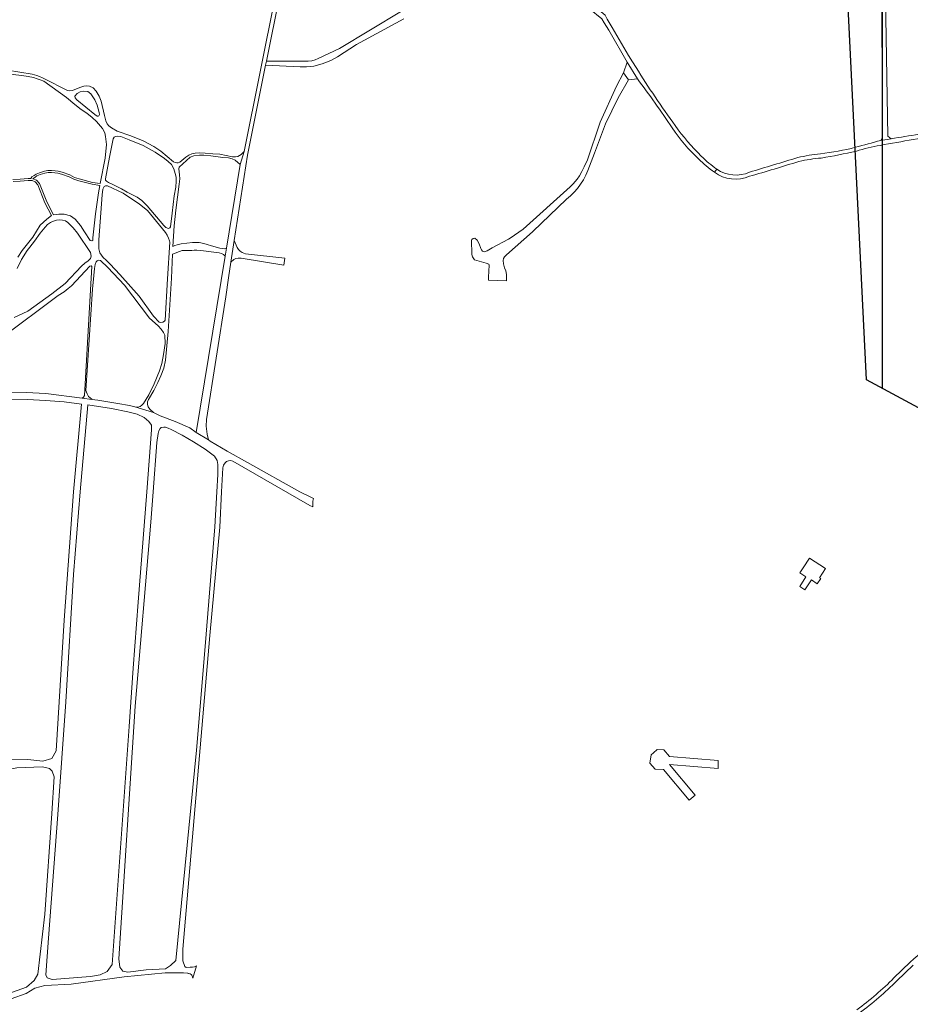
# Model space of a CAD drawing. Extents: x 148869 to 161638, y 453607 to 469810.
# Tile 100 of 256: x 151730 to 152173, y 462245 to 462735. Entities that reach past the tile are written whole.
import ezdxf

# ---------------------------------------------------------------- set-up
doc = ezdxf.new("R2010")
doc.units = 0
doc.layers.add('2024', color=160, linetype='CONTINUOUS')
doc.layers.add('2024 hatch', color=160, linetype='CONTINUOUS')
for name, color, linetype, lineweight in [('B-RO-VH-VERHARDING_ASFALT-GV', 251, 'CONTINUOUS', 18), ('B-RO-VH-VERHARDING_FUNDERING_ZAND-GV', 251, 'CONTINUOUS', 18), ('B-RO-VH-VERHARDING_HALFVERHARDING_GRIND-GV', 251, 'CONTINUOUS', 18), ('B-RO-VH-VERHARDING_OPEN-GV', 251, 'CONTINUOUS', 18)]:
    doc.layers.add(name, color=color, linetype=linetype, lineweight=lineweight)

msp = doc.modelspace()

# ---------------------------------------------------------------- hatches: boundary and pattern name
at = {"layer": '2024 hatch'}
h = msp.add_hatch(dxfattribs=at)
h.set_pattern_fill('ANSI31', color=256, scale=29.988, angle=45)
h.set_pattern_definition([(90, (0, 0), (-29.988, 0), [])])
h.paths.add_polyline_path([(153060.97, 462471.33), (152787.39, 462332.45), (152683.96, 462314.58), (152571.59, 462395.32), (152563.82, 462406.18), (152398.44, 462422.66), (152151.13, 462555.77), (152130.97, 462967.46), (151963.51, 463060.43), (151619.43, 463158.93), (151635.54, 463357.09), (152009.16, 463977.93), (152157.72, 463944.62), (152280.12, 463919.12), (152508.66, 464143.59), (152698.68, 463896.62), (152536.72, 463732.43), (152656.87, 463588.89), (152658.63, 463316.61), (152691.32, 463187.08), (152688.32, 463085.82), (152689.17, 463075.64), (152721.38, 462998.51), (152757.48, 462725.88), (152775.44, 462698.77), (152933.57, 462680.1)])

# ---------------------------------------------------------------- linework, layer by layer
at = {"layer": '2024', "flags": 128}
msp.add_lwpolyline([(152721.38, 462998.51), (152757.48, 462725.88), (152775.44, 462698.77), (152933.57, 462680.1), (153060.97, 462471.33), (152787.39, 462332.45), (152683.96, 462314.58), (152571.59, 462395.32), (152563.82, 462406.18), (152398.44, 462422.66), (152151.13, 462555.77), (152130.97, 462967.46)], dxfattribs=at)
at = {"layer": 'B-RO-VH-VERHARDING_ASFALT-GV'}
for points in [[(152188.38, 462278.25, 0.039258), (152172.97, 462265.92)], [(152164.81, 462258.07, -0.038399), (152146.36, 462242.22)], [(152147.68, 462240.66, 0.038193), (152166.2, 462256.61)]]:
    msp.add_lwpolyline(points, format="xyb", dxfattribs=at)
at = {"layer": 'B-RO-VH-VERHARDING_ASFALT-GV', "flags": 128}
for points in [[(152172.97, 462265.92), (152164.81, 462258.07)], [(152166.2, 462256.61), (152174.32, 462264.4)]]:
    msp.add_lwpolyline(points, dxfattribs=at)
at = {"layer": 'B-RO-VH-VERHARDING_FUNDERING_ZAND-GV', "flags": 128}
for points in [[(152156.64, 462785.81), (152157.91, 462768.67), (152158.76, 462735.93), (152159.04, 462676.5), (152158.22, 462674.9), (152163.44, 462675.67), (152161.83, 462676.97), (152160.76, 462735.92), (152159.9, 462768.77), (152158.57, 462786.8)], [(151863.77, 462765.76), (151861.65, 462766.39), (151861.07, 462763.32), (151857.07, 462748), (151841.32, 462669.27), (151839.36, 462662.92), (151832.51, 462621.18), (151831.85, 462617.18), (151817.47, 462529.56), (151823.58, 462525.91), (151822.79, 462528.62), (151822.45, 462532.67), (151822.61, 462535.99), (151832.14, 462597.05), (151833.45, 462606.41), (151834.67, 462614.22), (151836.36, 462624.99), (151843.03, 462667.58), (151851.96, 462712.24), (151852.36, 462714.25), (151859.02, 462747.55)], [(152030.11, 462708.53), (152032.64, 462704.94), (152037.06, 462705.57), (152031.95, 462713.82)], [(151962.92, 462605.35), (151971.86, 462604.96), (151971.89, 462607.71), (151971.89, 462608.2), (151971.52, 462610.02), (151970.97, 462611.45), (151970.36, 462613.4), (151970.32, 462615.12), (151970.43, 462616.09), (151970.97, 462616.89), (151971.86, 462617.88), (151984.85, 462629.44), (151984.95, 462629.54), (151985.03, 462629.61), (152001.83, 462645.55), (152003.8, 462647.22), (152005.63, 462649.04), (152007.31, 462650.99), (152008.83, 462653.08), (152010.18, 462655.28), (152011.36, 462657.57), (152012.36, 462659.95), (152015.77, 462668.56), (152021.17, 462683.1), (152027.43, 462696.06), (152032.64, 462704.94), (152030.11, 462708.53), (152026.67, 462701.8), (152018.62, 462683.92), (152012.08, 462664.78), (152011.05, 462662.83), (152010.52, 462661.68), (152009.34, 462659.35), (152008.27, 462657.27), (152007.15, 462655.6), (152005.1, 462653.29), (152003.64, 462651.76), (151980.23, 462630.73), (151973.65, 462626.18), (151972.84, 462625.75), (151964.71, 462621.48), (151962.28, 462619.97), (151960.9, 462619.41), (151960.01, 462619.76), (151959.53, 462620.44), (151959.07, 462621.09), (151958.32, 462623.44), (151957.36, 462625.3), (151956.08, 462626.27), (151955.23, 462626.07), (151954.62, 462625.53), (151954.44, 462625), (151954.63, 462618.47), (151954.64, 462618.12), (151954.96, 462616.92), (151955.95, 462615.41), (151961.71, 462613.85), (151963.17, 462613.26), (151963.31, 462612.71), (151963, 462606.82)], [(151769.06, 462688.67), (151769.29, 462687.71), (151769.01, 462687.12), (151768.66, 462686.92), (151768.13, 462686.97), (151766.97, 462687.82), (151757.93, 462694.99), (151757.16, 462696.01), (151757, 462696.88), (151758.1, 462698.13), (151759.64, 462698.98), (151761.45, 462699.42), (151763.39, 462699.23), (151764.96, 462697.99), (151766.89, 462695.08), (151768.06, 462692.36)], [(151784.01, 462675.07), (151790.95, 462672.28), (151794.05, 462670.68), (151796.95, 462669.01), (151801.59, 462665.85), (151803.49, 462664.29), (151805.12, 462662.83), (151806.23, 462660.64), (151806.98, 462658.34), (151807.36, 462656.49), (151807.43, 462654.52), (151807.27, 462651.55), (151806.52, 462647.31), (151805.41, 462638.6), (151804.66, 462631.85), (151804.31, 462631.37), (151803.69, 462630.97), (151802.32, 462631.5), (151801.34, 462632.48), (151793.01, 462642.27), (151790.36, 462644.89), (151788.01, 462646.58), (151782.99, 462649.12), (151780.14, 462650.8), (151775.59, 462653.1), (151773.68, 462653.85), (151772.71, 462654.52), (151772.27, 462655.09), (151772.22, 462655.73), (151774.19, 462666.58), (151775.99, 462675.57), (151776.55, 462676.42), (151777.29, 462676.86), (151778.44, 462676.95), (151779.85, 462676.74)], [(151746.38, 462637.85), (151743.02, 462644.3), (151739.34, 462653.35), (151737.87, 462655.12), (151736.1, 462655.77), (151737.24, 462656.63), (151738.14, 462657.22), (151739.66, 462657.82), (151742.11, 462658.57), (151743.65, 462658.86), (151745.29, 462658.97), (151747.1, 462658.79), (151748.52, 462658.51), (151750.36, 462658.04), (151754.1, 462656.79), (151756.42, 462655.53), (151758.9, 462654.71), (151765.55, 462653.02), (151769.41, 462652.36), (151768.73, 462648.8), (151767.26, 462638.3), (151765.96, 462626.45), (151765.89, 462625.29), (151765.43, 462624.91), (151764.68, 462625.12), (151761.78, 462629.4), (151759.85, 462632.52), (151757.18, 462635.7), (151754.75, 462637.31), (151751.67, 462638.09), (151748.96, 462638.1)], [(151804.2, 462624.28), (151803.08, 462605.99), (151801.92, 462585.39), (151801.64, 462584.89), (151800.84, 462584.42), (151799.76, 462584.27), (151798.92, 462584.46), (151796.08, 462587.46), (151788.97, 462597.37), (151779.36, 462608.18), (151774.54, 462613.31), (151772.5, 462615.32), (151771.07, 462616.64), (151770.21, 462617.73), (151769.51, 462618.93), (151769.01, 462620.91), (151768.9, 462625.33), (151770.54, 462647.78), (151770.96, 462650.56), (151771.54, 462651.91), (151772.28, 462652.23), (151773.26, 462652.28), (151780.97, 462648.61), (151789.19, 462643.2), (151793.21, 462639.97), (151802.2, 462629.01), (151802.88, 462627.76), (151803.67, 462626.18), (151804.14, 462624.95)], [(151836.36, 462624.99), (151834.67, 462614.22), (151836.12, 462615.63), (151837.09, 462616.07), (151838.3, 462616.28), (151839.82, 462616.22), (151861.07, 462612.71), (151861.57, 462616.22), (151841.91, 462618.48), (151840.33, 462619.12), (151839.29, 462619.78), (151838.43, 462620.62), (151837.83, 462621.58)], [(151759.69, 462500), (151763.38, 462543.29), (151775.21, 462541.47), (151783.42, 462539.82), (151788.05, 462538.55), (151791.56, 462536.95), (151793.84, 462535.05), (151795.13, 462533.17), (151795.16, 462530.82), (151792.82, 462500), (151788.56, 462445.01), (151785.96, 462412.15), (151784.01, 462383.12), (151775.58, 462264.7), (151773.11, 462261.29), (151769.58, 462259.66), (151764.85, 462258.86), (151745.68, 462257.29), (151743.19, 462258.11), (151742.62, 462259.57), (151743.89, 462277.79), (151748.5, 462339.42), (151752.45, 462395.44), (151756.38, 462458.77)], [(151827.67, 462500), (151826.73, 462482.52), (151821.94, 462423.05), (151817.63, 462371.47), (151807.25, 462266.81), (151804.68, 462264.24), (151802.2, 462262.53), (151792.54, 462262.09), (151783.32, 462260.92), (151780.96, 462261.48), (151779.4, 462263.36), (151778.92, 462267.63), (151787.09, 462393.34), (151794.8, 462484.88), (151795.94, 462500), (151797.8, 462524.58), (151798.55, 462529.02), (151798.88, 462530.35), (151799.41, 462531.57), (151800, 462531.99), (151801.22, 462532.19), (151802.06, 462532.18), (151803.45, 462531.64), (151804.97, 462530.97), (151810.4, 462528.21), (151816.1, 462524.84), (151821.94, 462521.26), (151826.56, 462517.79), (151827.86, 462515.57), (151828.24, 462513.5), (151828.12, 462508.61)], [(151683.37, 462260.92), (151685.84, 462287.87), (151689.58, 462333.61), (151691.3, 462341.18), (151694.36, 462344.98), (151703.24, 462351.82), (151711.76, 462357.08), (151720.55, 462361.08), (151728.1, 462362.62), (151740.92, 462363.06), (151744.36, 462362.38), (151745.72, 462360.92), (151746.67, 462358.08), (151745.6, 462339.86), (151742, 462289.79), (151738.64, 462260), (151736.77, 462256.82), (151732.87, 462253.54), (151725.91, 462250.92), (151704.27, 462248.41), (151689.6, 462249.25), (151684.95, 462251.37), (151683.1, 462255.22)]]:
    msp.add_lwpolyline(points, close=True, dxfattribs=at)
for points in [[(151919.57, 462739.23), (151888.72, 462720.67), (151878.21, 462715.58), (151876.58, 462714.93), (151875.04, 462714.51), (151873.16, 462714.36), (151852.36, 462714.25), (151851.96, 462712.24), (151869.2, 462711.42), (151872.34, 462711.49), (151876.02, 462711.86), (151880.08, 462713.05), (151882.81, 462713.99), (151884.79, 462714.84), (151887.68, 462716.52), (151897.3, 462722.59), (151920.79, 462735.4)], [(151720.38, 462576.45), (151748.76, 462597.73), (151751.62, 462599.57), (151753.68, 462601.17), (151755.32, 462602.53), (151764.52, 462612.23), (151765.06, 462612.47), (151765.28, 462612.35), (151765.39, 462612.04), (151761.83, 462547.97), (151761.35, 462547.15), (151760.67, 462546.59), (151765.5, 462545.96), (151765.45, 462546.08), (151763.72, 462547.34), (151763.1, 462548.71), (151762.52, 462550.37), (151765.74, 462600.77), (151766.37, 462607.65), (151766.75, 462611.16), (151767.04, 462613.1), (151767.59, 462614.4), (151768.13, 462614.99), (151768.81, 462615.23), (151769.68, 462615.02), (151773.33, 462611.59), (151781.76, 462602.79), (151794.22, 462586.45), (151798.41, 462582.51), (151799.93, 462580.95), (151801.11, 462579.3), (151801.77, 462577.94), (151801.88, 462573.81), (151801.18, 462568.34), (151800.27, 462563.78), (151799.21, 462560.12), (151796.48, 462553.65), (151793.88, 462548.28), (151791.16, 462543.91), (151790.41, 462543.05), (151789.54, 462542.4), (151788.37, 462542.13), (151786.88, 462542.34), (151796.2, 462539.47), (151794.31, 462541.08), (151793.47, 462542.36), (151793.19, 462543.5), (151793.2, 462544.74), (151793.7, 462546.01), (151796.35, 462550.37), (151798.34, 462554.38), (151799.81, 462557.65), (151801.23, 462561.57), (151802.19, 462565.43), (151803.44, 462579.72), (151805.06, 462606.36), (151805.63, 462618.31), (151810.47, 462620.08), (151814.16, 462620.03), (151815.17, 462620.16), (151816.43, 462620.24), (151817.65, 462620.22), (151819.66, 462620), (151828.89, 462618.93), (151830.07, 462618.55), (151831.07, 462618.11), (151831.85, 462617.18), (151832.51, 462621.18), (151831.49, 462620.97), (151829.2, 462621.17), (151825.1, 462622.38), (151822.79, 462623.07), (151821.2, 462623.54), (151818.93, 462624.03), (151815.6, 462624.04), (151809.99, 462623.47), (151807.92, 462622.97), (151806.69, 462622.59), (151805.85, 462622.05), (151806.45, 462632.43), (151807.22, 462640.16), (151808.98, 462653.01), (151809.18, 462655.78), (151809.05, 462657.66), (151808.71, 462660.67), (151808.98, 462661.49), (151814.45, 462666.55), (151816.2, 462667.22), (151819.07, 462667.47), (151821.29, 462667.52), (151824.71, 462667.25), (151830.62, 462666.42), (151833.42, 462666.15), (151835.34, 462665.64), (151836.86, 462664.97), (151839.36, 462662.92), (151841.32, 462669.27), (151840.29, 462668.42), (151839.74, 462667.83), (151838.18, 462666.91), (151836.92, 462666.68), (151835.54, 462666.75), (151829.22, 462667.99), (151825.68, 462668.19), (151821.94, 462668.57), (151818.91, 462668.6), (151816.85, 462668.54), (151815.23, 462668.18), (151813.77, 462667.55), (151812.21, 462666.47), (151809.18, 462664.03), (151808.39, 462663.78), (151807.69, 462663.77), (151806.9, 462663.93), (151806.12, 462664.27), (151799.83, 462669.52), (151796.24, 462671.75), (151791.06, 462674.57), (151784.92, 462677.19), (151778.07, 462679.49), (151775.18, 462681.17), (151773.86, 462682.15), (151773.06, 462683.1), (151772.45, 462684.55), (151771.8, 462687.34), (151770.02, 462694.31), (151769.08, 462696.92), (151767.56, 462699.31), (151766.04, 462701.02), (151764.27, 462701.8), (151762.55, 462702.01), (151761.42, 462701.81), (151759.5, 462701.22), (151755.81, 462699.78), (151754.37, 462699.5), (151753.4, 462699.64), (151752.66, 462700.04), (151742.19, 462705.35), (151740.94, 462706), (151739.35, 462706.69), (151738.07, 462707.14), (151735.71, 462707.83), (151723.46, 462709.76)], [(151723.3, 462708.01), (151730.67, 462707.12), (151733.77, 462706.69), (151736.33, 462706.2), (151738.27, 462705.55), (151739.8, 462705.02), (151741.53, 462704.37), (151752.78, 462696.2), (151756.96, 462692.79), (151760.2, 462690.25), (151762.91, 462688.43), (151765.68, 462686.31), (151767.84, 462684.25), (151770.73, 462680.75), (151771.84, 462678.69), (151772.22, 462676.88), (151772.69, 462672.91), (151772.03, 462665.98), (151769.6, 462653.34), (151765.76, 462653.99), (151759.18, 462655.67), (151756.82, 462656.45), (151754.51, 462657.71), (151750.64, 462659), (151748.74, 462659.48), (151747.25, 462659.78), (151745.31, 462659.97), (151743.52, 462659.85), (151741.87, 462659.54), (151739.33, 462658.76), (151737.68, 462658.11), (151736.67, 462657.45), (151735.64, 462656.68), (151735.15, 462655.85), (151733.71, 462655.86), (151729.74, 462655.64), (151726.18, 462655.35)], [(151726.28, 462654.36), (151729.81, 462654.64), (151733.73, 462654.86), (151735.71, 462654.85), (151737.28, 462654.28), (151738.48, 462652.83), (151742.11, 462643.88), (151745.43, 462637.51), (151743.08, 462635.61), (151739.72, 462632.75), (151735.99, 462626.74), (151730.82, 462620.01), (151728.62, 462616.78)], [(151728.22, 462611.13), (151730.41, 462615.62), (151733.2, 462620.02), (151734.55, 462621.76), (151736.93, 462624.72), (151739.79, 462628.66), (151742.23, 462631.68), (151743.35, 462632.94), (151744.79, 462634.01), (151745.84, 462634.55), (151747.79, 462635.16), (151749.33, 462635.32), (151750.8, 462635.17), (151752.29, 462634.88), (151753.47, 462634.01), (151756.11, 462631.41), (151758.31, 462628.74), (151764.73, 462619.02), (151765.14, 462617.33), (151764.7, 462616.09), (151763.68, 462615.01), (151762.01, 462613.73), (151760.37, 462612.25), (151752.13, 462603.67), (151745.47, 462598.56), (151733.52, 462589.97), (151726.73, 462586.79)], [(151725.32, 462247.69), (151732.79, 462250.28), (151737.14, 462253.05), (151741.99, 462254.39), (151755.2, 462254.93), (151781.6, 462258.63), (151801.88, 462260.54), (151811.14, 462260.65), (151813.07, 462260.38), (151813.2, 462260.38), (151813.62, 462260.35), (151813.77, 462260.34), (151814.35, 462260.19), (151814.86, 462259.82), (151815.27, 462259.38), (151815.47, 462259.07), (151815.7, 462257.89), (151817.63, 462264.1), (151816.64, 462263.63), (151815.6, 462263.43), (151814.46, 462263.39), (151812.41, 462263.32), (151811.68, 462263.81), (151810.79, 462266.56), (151810.81, 462272.43), (151824.16, 462428.51), (151829.17, 462482.45), (151830.08, 462500), (151830.69, 462511.9), (151831.01, 462513.22), (151831.76, 462514.34), (151832.53, 462515), (151833.53, 462515.44), (151834.56, 462515.57), (151835.59, 462515.27), (151874.06, 462493.26), (151875.45, 462492.46), (151875.46, 462495.38), (151875.74, 462496.73), (151874.2, 462497.49), (151869.07, 462500), (151842.97, 462514.52), (151832.9, 462520.23), (151824.35, 462525.23), (151823.58, 462525.91), (151817.47, 462529.56), (151814.2, 462531.75), (151806.93, 462535.06), (151799.53, 462537.77), (151796.2, 462539.47), (151786.88, 462542.34), (151784.17, 462542.88), (151778.44, 462543.92), (151768.42, 462545.57), (151765.5, 462545.96), (151760.67, 462546.59), (151742.56, 462548.86), (151732.77, 462549.37), (151712.83, 462549.78)], [(151723.51, 462546.02), (151733.35, 462545.94), (151742.38, 462545.48), (151751.69, 462544.69), (151760.29, 462543.66), (151756.27, 462500), (151751.62, 462436.18), (151747.73, 462371.01), (151745.48, 462367.35), (151741.05, 462365.92), (151733.5, 462366.76), (151721.93, 462366.64)]]:
    msp.add_lwpolyline(points, dxfattribs=at)
at = {"layer": 'B-RO-VH-VERHARDING_HALFVERHARDING_GRIND-GV', "flags": 128}
for points in [[(152036.4, 462711.09), (152034.71, 462713.95), (152032.62, 462717.16), (152024.57, 462730.98), (152022.02, 462735.12), (152021.08, 462737.15), (152018.97, 462738.87), (152012.83, 462743.16), (152009.58, 462745.85), (152006.05, 462748.25), (152004.59, 462746.11), (152013.2, 462740.42), (152019.3, 462735.35), (152020.52, 462733.41), (152022.84, 462729.76), (152031.95, 462713.82)], [(152031.95, 462713.82), (152037.06, 462705.57)], [(152163.44, 462675.67), (152158.22, 462674.9)], [(152076.67, 462660.56), (152075.45, 462659.05)], [(152075.45, 462659.05), (152076.67, 462660.56)]]:
    msp.add_lwpolyline(points, dxfattribs=at)
at = {"layer": 'B-RO-VH-VERHARDING_HALFVERHARDING_GRIND-GV'}
for points in [[(152055.95, 462682.21, -0.016195), (152036.4, 462711.09)], [(152037.06, 462705.57, -0.013985), (152054.38, 462681.13)], [(152068.88, 462667.09, -0.044304), (152055.95, 462682.21)], [(152054.38, 462681.13, 0.05872), (152067.62, 462665.61)], [(152157.91, 462672.37, -0.007392), (152191.05, 462677.96)], [(152190.96, 462680, 0.004792), (152163.44, 462675.67)], [(152145.6, 462671.44, -0.036896), (152128.25, 462668.24)], [(152158.22, 462674.9, -0.009027), (152145.6, 462671.44)], [(152146.09, 462669.56, -0.034154), (152157.91, 462672.37)], [(152076.67, 462660.56, -0.057757), (152068.88, 462667.09)], [(152128.25, 462668.24, 0.034373), (152116.97, 462666.31)], [(152128.63, 462666.08, 0.016501), (152146.09, 462669.56)], [(152067.62, 462665.61, 0.048494), (152075.45, 462659.05)], [(152116.97, 462666.31, 0.001999), (152092.88, 462659.04)], [(152092.91, 462656.99, 0.004702), (152117.53, 462664.38)], [(152117.53, 462664.38, -0.037117), (152128.63, 462666.08)], [(152075.45, 462659.05, 0.266102), (152092.91, 462656.99)], [(152092.88, 462659.04, -0.25745), (152076.67, 462660.56)]]:
    msp.add_lwpolyline(points, format="xyb", dxfattribs=at)
at = {"layer": 'B-RO-VH-VERHARDING_OPEN-GV', "flags": 128}
for points in [[(152119.63, 462462.2), (152117.96, 462459.64), (152121.01, 462457.65), (152117.88, 462452.85), (152120.45, 462451.18), (152123.7, 462456.15), (152126.66, 462454.22), (152128.33, 462456.79), (152127.7, 462457.2), (152130.69, 462461.79), (152122.74, 462466.97)], [(152077.28, 462362.27), (152077.34, 462366.35), (152053.07, 462368.29), (152050.25, 462371.65), (152046.99, 462371.81), (152045.06, 462370.17), (152043.88, 462369.17), (152043.24, 462365.02), (152045.87, 462361.89), (152050.1, 462361.76), (152062.9, 462346.51), (152065.91, 462349.03), (152053.09, 462364.3)]]:
    msp.add_lwpolyline(points, close=True, dxfattribs=at)

doc.saveas('drawing.dxf')
